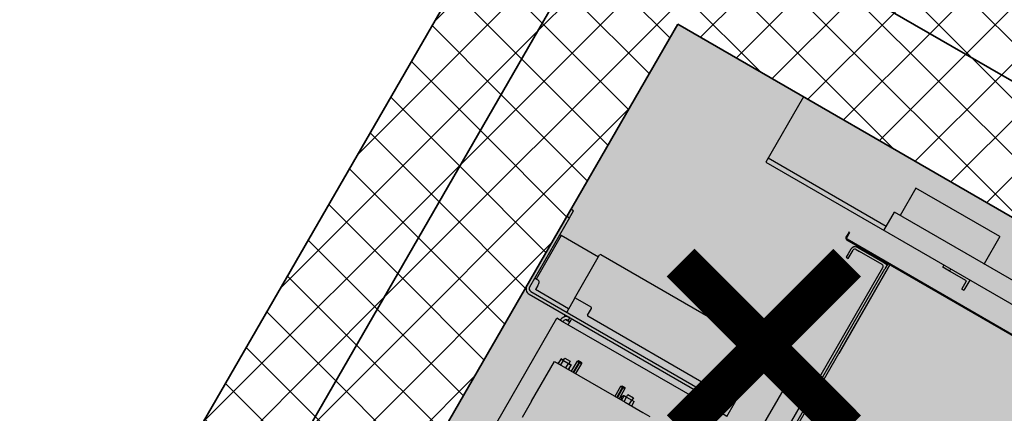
# Model space of a CAD drawing. Header units: millimetres. Extents: x 558 to 24471, y -5755 to 7551.
# Tile 31 of 36: x 23231 to 23356, y 6854 to 6904. Entities that reach past the tile are written whole.
import ezdxf

# ---------------------------------------------------------------- set-up
doc = ezdxf.new("R2010")
doc.units = ezdxf.units.MM
doc.layers.add('K_Dzwig', color=10, linetype='Continuous')
for name, color, linetype, lineweight in [('K_Grube', 4, 'Continuous', 35), ('K_Kreskowanie', 8, 'Continuous', 5), ('K_Wyburzenia', 8, 'Continuous', 5), ('K_Wymiarowanie', 84, 'Continuous', 13)]:
    doc.layers.add(name, color=color, linetype=linetype, lineweight=lineweight)
doc.styles.add('Zwykły 50', font='romans.shx', dxfattribs={"width": 0.8, "oblique": 10, "height": 7.5})
doc.dimstyles.new('Skala_50', dxfattribs={"dimtxt": 7.5, "dimasz": 1, "dimexe": 1.25, "dimexo": 0.625, "dimgap": 3, "dimtad": 1, "dimdec": 1, "dimlfac": 10, "dimrnd": 0.5, "dimdsep": 46, "dimtxsty": 'Zwykły 50', "dimblk": 'Wymiar', "dimcen": 2.5, "dimse1": 1, "dimse2": 1, "dimazin": 0, "dimtfac": 1, "dimtdec": 1, "dimtix": 1, "dimtmove": 0, "dimatfit": 3, "dimfxl": 1, "dimtfill": 1, "dimarcsym": 0})
pattern_1 = [(45, (2962.861, -2454.189), (-3.5921024, 3.5921024), []), (135, (2962.861, -2454.189), (-3.5921024, -3.5921024), [])]

# ---------------------------------------------------------------- blocks, each defined once
blk = doc.blocks.new('kabina')
at = {"layer": 'K_Dzwig'}
for p, q in [((17768.07, -7146.85), (17768.07, -7156.45)), ((17908.07, -7146.85), (17768.07, -7146.85)), ((17798.62, -7149.75), (17786.27, -7149.75)), ((17786.27, -7149.75), (17786.27, -7153.75)), ((17798.62, -7149.75), (17798.62, -7153.75)), ((17785.46, -7156.45), (17785.46, -7153.75)), ((17810.72, -7153.75), (17785.46, -7153.75)), ((17785.46, -7155.85), (17768.07, -7155.85)), ((17768.07, -7156.45), (17908.07, -7156.45)), ((17794.27, -7156.75), (17794.27, -7156.45)), ((17795.27, -7156.75), (17794.27, -7156.75)), ((17795.27, -7156.45), (17795.27, -7156.75)), ((17797.77, -7156.75), (17795.27, -7156.75)), ((17797.77, -7157.95), (17797.77, -7156.75)), ((17798.07, -7156.45), (17798.07, -7157.95)), ((17797.77, -7157.95), (17798.07, -7157.95)), ((17781.81, -7158.85), (17781.69, -7158.85)), ((17781.69, -7158.85), (17781.69, -7159.15)), ((17781.69, -7159.15), (17781.69, -7159.61)), ((17781.81, -7159.15), (17781.81, -7158.85)), ((17781.81, -7159.15), (17781.81, -7159.61)), ((17781.93, -7159.73), (17814.61, -7159.73)), ((17781.93, -7159.85), (17814.61, -7159.85)), ((17783.01, -7160.6), (17783.01, -7161.3)), ((17783.31, -7161.3), (17783.31, -7160.6)), ((17784.11, -7160), (17783.61, -7160)), ((17783.61, -7160.3), (17784.11, -7160.3)), ((17788.01, -7160), (17784.11, -7160)), ((17787.41, -7160.3), (17784.11, -7160.3)), ((17784.83, -7159.85), (17784.83, -7159.97)), ((17784.83, -7159.97), (17784.97, -7159.97)), ((17784.97, -7159.97), (17787.28, -7159.97)), ((17787.28, -7159.97), (17787.64, -7159.97)), ((17787.64, -7159.97), (17787.89, -7159.97)), ((17787.71, -7177.6), (17787.71, -7160.6)), ((17787.89, -7159.85), (17787.89, -7159.97)), ((17788.01, -7159.85), (17788.01, -7160.6)), ((17788.01, -7171.95), (17788.01, -7160.6)), ((17788.31, -7356.88), (17788.31, -7159.85)), ((17788.31, -7159.86), (17788.31, -7172.91)), ((17783.01, -7161.3), (17783.01, -7161.8)), ((17783.01, -7161.8), (17783.31, -7161.8)), ((17783.31, -7161.8), (17783.31, -7161.3)), ((17788.01, -7171.95), (17788.01, -7256.65)), ((17749.97, -7174.05), (17749.57, -7174.05)), ((17749.97, -7175.05), (17749.97, -7174.05)), ((17749.57, -7174.55), (17749.57, -7185.55)), ((17749.57, -7175.05), (17749.97, -7175.05)), ((17749.97, -7175.05), (17749.97, -7185.25)), ((17783.31, -7176.4), (17783.01, -7176.4)), ((17783.01, -7176.4), (17783.01, -7176.9)), ((17783.01, -7176.9), (17783.01, -7177.6)), ((17783.31, -7176.9), (17783.31, -7176.4)), ((17783.31, -7177.6), (17783.31, -7176.9)), ((17750.17, -7177.55), (17749.97, -7177.55)), ((17750.17, -7177.55), (17750.17, -7183.95)), ((17755.66, -7177.55), (17750.17, -7177.55)), ((17755.66, -7183.65), (17755.66, -7177.25)), ((17777.26, -7177.15), (17755.76, -7177.15)), ((17776.66, -7185.65), (17776.66, -7177.75)), ((17779.36, -7177.15), (17777.26, -7177.15)), ((17779.96, -7177.15), (17779.36, -7177.15)), ((17779.96, -7186.95), (17779.96, -7177.15)), ((17784.11, -7177.9), (17783.61, -7177.9)), ((17784.11, -7177.9), (17787.41, -7177.9)), ((17783.61, -7178.2), (17784.11, -7178.2)), ((17784.11, -7178.2), (17787.41, -7178.2)), ((17784.51, -7178.2), (17784.51, -7178.5)), ((17784.51, -7178.5), (17785.01, -7178.5)), ((17784.51, -7191.16), (17784.51, -7179.07)), ((17786.89, -7178.5), (17785.01, -7178.5)), ((17785.01, -7178.57), (17786.89, -7178.57)), ((17786.89, -7178.5), (17787.3, -7178.5)), ((17787.41, -7178.5), (17787.3, -7178.5)), ((17787.41, -7202.8), (17787.41, -7178.9)), ((17787.71, -7178.8), (17787.71, -7178.9)), ((17787.71, -7178.9), (17787.71, -7178.99)), ((17750.17, -7183.95), (17749.97, -7183.95)), ((17750.47, -7183.95), (17750.17, -7183.95)), ((17750.77, -7184.55), (17750.77, -7184.25)), ((17755.66, -7183.65), (17755.66, -7185.65)), ((17758.06, -7183.55), (17755.76, -7183.55)), ((17758.16, -7184.65), (17758.16, -7183.65)), ((17750.37, -7185.65), (17778.46, -7185.65)), ((17750.77, -7184.55), (17750.77, -7185.15)), ((17755.66, -7185.15), (17750.77, -7185.15)), ((17776.56, -7184.75), (17758.26, -7184.75)), ((17779.46, -7185.65), (17778.46, -7185.65)), ((17779.46, -7186.05), (17779.46, -7185.65)), ((17750.37, -7186.05), (17778.46, -7186.05)), ((17754.96, -7206.45), (17754.96, -7186.95)), ((17755.76, -7186.95), (17754.96, -7186.95)), ((17755.66, -7186.05), (17755.66, -7186.39)), ((17779.16, -7186.95), (17755.76, -7186.95)), ((17756.63, -7186.55), (17756.07, -7186.55)), ((17756.36, -7186.05), (17756.36, -7186.45)), ((17778.56, -7186.45), (17778.29, -7186.45)), ((17778.46, -7186.05), (17779.46, -7186.05)), ((17779.96, -7186.95), (17779.16, -7186.95)), ((17759.96, -7190.37), (17760.03, -7190.25)), ((17759.96, -7191.85), (17759.96, -7190.37)), ((17759.96, -7190.37), (17760.21, -7190.37)), ((17760.03, -7190.25), (17760.22, -7190.25)), ((17760.22, -7190.25), (17760.21, -7190.37)), ((17760.31, -7190.37), (17760.21, -7190.37)), ((17760.21, -7190.37), (17760.21, -7191.85)), ((17760.22, -7190.25), (17760.23, -7190.25)), ((17760.22, -7190.25), (17760.26, -7190.25)), ((17760.26, -7190.25), (17760.29, -7190.25)), ((17760.29, -7190.25), (17760.3, -7190.25)), ((17760.3, -7190.25), (17760.49, -7190.25)), ((17760.31, -7190.37), (17760.3, -7190.25)), ((17760.31, -7190.37), (17760.56, -7190.37)), ((17760.31, -7191.85), (17760.31, -7190.37)), ((17760.49, -7190.25), (17760.56, -7190.37)), ((17760.56, -7190.37), (17760.56, -7191.85)), ((17766.36, -7190.37), (17766.43, -7190.25)), ((17766.36, -7191.85), (17766.36, -7190.37)), ((17766.36, -7190.37), (17766.61, -7190.37)), ((17766.43, -7190.25), (17766.62, -7190.25)), ((17766.62, -7190.25), (17766.61, -7190.37)), ((17766.71, -7190.37), (17766.61, -7190.37)), ((17766.61, -7190.37), (17766.61, -7191.85)), ((17766.62, -7190.25), (17766.63, -7190.25)), ((17766.63, -7190.25), (17766.66, -7190.25)), ((17766.66, -7190.25), (17766.69, -7190.25)), ((17766.69, -7190.25), (17766.7, -7190.25)), ((17766.7, -7190.25), (17766.89, -7190.25)), ((17766.71, -7190.37), (17766.7, -7190.25)), ((17766.71, -7190.37), (17766.96, -7190.37)), ((17766.71, -7191.85), (17766.71, -7190.37)), ((17766.89, -7190.25), (17766.96, -7190.37)), ((17766.96, -7190.37), (17766.96, -7191.85)), ((17757.46, -7197.69), (17757.46, -7191.85)), ((17757.46, -7191.85), (17767.86, -7191.85)), ((17757.96, -7191.77), (17758.01, -7191.72)), ((17758.01, -7191.77), (17757.96, -7191.77)), ((17758.36, -7191.16), (17758.01, -7191.16)), ((17758.01, -7191.16), (17758.01, -7191.2)), ((17758.01, -7191.2), (17758.38, -7191.2)), ((17758.01, -7191.2), (17758.01, -7191.85)), ((17758.36, -7191.2), (17758.36, -7190.84)), ((17758.36, -7190.84), (17759.16, -7190.84)), ((17758.38, -7191.2), (17759.13, -7191.2)), ((17758.38, -7191.85), (17758.38, -7191.2)), ((17759.13, -7191.2), (17759.51, -7191.2)), ((17759.13, -7191.85), (17759.13, -7191.2)), ((17759.16, -7190.84), (17759.16, -7191.2)), ((17759.51, -7191.16), (17759.16, -7191.16)), ((17759.51, -7191.16), (17759.51, -7191.2)), ((17759.51, -7191.85), (17759.51, -7191.2)), ((17759.51, -7191.72), (17759.56, -7191.77)), ((17759.56, -7191.77), (17759.51, -7191.77)), ((17767.31, -7191.2), (17767.68, -7191.2)), ((17767.31, -7191.2), (17767.31, -7191.85)), ((17767.66, -7191.2), (17767.66, -7190.84)), ((17767.66, -7190.84), (17768.46, -7190.84)), ((17767.68, -7191.2), (17768.43, -7191.2)), ((17767.68, -7191.85), (17767.68, -7191.2)), ((17767.86, -7191.85), (17770.46, -7191.85)), ((17768.43, -7191.2), (17768.81, -7191.2)), ((17768.43, -7191.85), (17768.43, -7191.2)), ((17768.46, -7190.84), (17768.46, -7191.2)), ((17768.81, -7191.85), (17768.81, -7191.2)), ((17770.46, -7191.85), (17771.46, -7191.85)), ((17757.46, -7197.69), (17757.46, -7200.1))]:
    blk.add_line(p, q, dxfattribs=at)
for centre, radius, start, end in [((17798.61, -7153.74), 0.01, 270, 359), ((17781.93, -7159.61), 0.24, 180, 270), ((17781.93, -7159.61), 0.12, 180, 270), ((17783.61, -7160.6), 0.6, 90, 180), ((17783.61, -7160.6), 0.3, 90, 180), ((17787.41, -7160.6), 0.3, 0, 90), ((17755.76, -7177.25), 0.1, 90, 180), ((17777.26, -7177.75), 0.6, 90, 180), ((17783.61, -7177.6), 0.6, 180, 270), ((17783.61, -7177.6), 0.3, 180, 270), ((17787.41, -7177.6), 0.6, 270, 0), ((17787.41, -7177.6), 0.3, 270, 0), ((17785.01, -7179.07), 0.5, 90, 180), ((17786.89, -7179.07), 0.5, 34.8287, 90), ((17787.71, -7178.5), 0.5, 214.8287, 233.0707), ((17750.47, -7184.25), 0.3, 0, 90), ((17755.76, -7183.65), 0.1, 90, 180), ((17758.06, -7183.65), 0.1, 0, 90), ((17750.37, -7185.25), 0.8, 180, 270), ((17750.37, -7185.25), 0.4, 180, 270), ((17758.26, -7184.65), 0.1, 180, 270), ((17776.56, -7184.65), 0.1, 270, 0), ((17767.46, -7191.55), 0.345, 115.8739, 238.7677), ((17767.46, -7191.55), 0.33, 117.144, 243.3725)]:
    blk.add_arc(centre, radius, start, end, dxfattribs=at)
for points, knots in [([(17787.41, -7178.2), (17787.45, -7178.2), (17787.52, -7178.21), (17787.63, -7178.24), (17787.74, -7178.29), (17787.83, -7178.37), (17787.91, -7178.46), (17787.96, -7178.57), (17788, -7178.68), (17788.01, -7178.76), (17788.01, -7178.8)], [0, 0, 0, 0, 0.12588, 0.248882, 0.370299, 0.491473, 0.613756, 0.738462, 0.86683, 1, 1, 1, 1]), ([(17787.41, -7178.5), (17787.43, -7178.5), (17787.46, -7178.5), (17787.52, -7178.52), (17787.57, -7178.55), (17787.62, -7178.59), (17787.66, -7178.63), (17787.69, -7178.69), (17787.7, -7178.74), (17787.71, -7178.78), (17787.71, -7178.8)], [0, 0, 0, 0, 0.137366, 0.262722, 0.379719, 0.492821, 0.606948, 0.726897, 0.856818, 1, 1, 1, 1]), ([(17788.01, -7178.9), (17788.01, -7178.92), (17788, -7178.95), (17787.97, -7178.98), (17787.91, -7179), (17787.84, -7179), (17787.75, -7179), (17787.64, -7178.98), (17787.53, -7178.95), (17787.45, -7178.92), (17787.41, -7178.9)], [0, 0, 0, 0, 0.12588, 0.248882, 0.370299, 0.491473, 0.613756, 0.738462, 0.86683, 1, 1, 1, 1])]:
    blk.add_open_spline(points, degree=3, knots=knots, dxfattribs=at)
for points in [[(17756.36, -7186.05), (17756.24, -7186.07), (17756, -7186.09), (17755.71, -7186.3), (17755.5, -7186.6), (17755.47, -7186.83), (17755.46, -7186.95)], [(17756.36, -7186.45), (17756.29, -7186.46), (17756.16, -7186.47), (17756, -7186.59), (17755.88, -7186.76), (17755.87, -7186.89), (17755.86, -7186.95)], [(17756.63, -7186.95), (17756.63, -7186.83), (17756.63, -7186.6), (17756.63, -7186.3), (17756.63, -7186.09), (17756.63, -7186.07), (17756.63, -7186.05)], [(17778.29, -7186.05), (17778.29, -7186.07), (17778.29, -7186.09), (17778.29, -7186.3), (17778.29, -7186.6), (17778.29, -7186.83), (17778.29, -7186.95)], [(17779.46, -7186.95), (17779.44, -7186.83), (17779.42, -7186.6), (17779.21, -7186.3), (17778.91, -7186.09), (17778.68, -7186.07), (17778.56, -7186.05)], [(17779.06, -7186.95), (17779.05, -7186.89), (17779.04, -7186.76), (17778.92, -7186.59), (17778.75, -7186.47), (17778.62, -7186.46), (17778.56, -7186.45)]]:
    blk.add_open_spline(points, degree=3, dxfattribs=at)
blk = doc.blocks.new('Wymiar')
for p, q in [((0, -5), (0, 5)), ((-3.75, 0), (3.75, 0))]:
    blk.add_line(p, q)
at = {"const_width": 0.5}
blk.add_lwpolyline([(-1.77, -1.77), (1.77, 1.77)], dxfattribs=at)
blk = doc.blocks.new('*D711')
at = {"layer": 'Defpoints', "color": 0}
for p in [(23337.26, 6890.36), (23221.26, 6689.44), (23258.07, 6668.19)]:
    blk.add_point(p, dxfattribs=at)
at = {"layer": 'K_Wymiarowanie', "color": 0, "lineweight": -2, "ltscale": 5}
blk.add_line((23373.57, 6868.24), (23258.57, 6669.05), dxfattribs=at)
at = {"layer": 'K_Wymiarowanie', "color": 0, "linetype": 'ByBlock', "lineweight": -2}
for p, rotation in [((23374.07, 6869.1), 60.00000000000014), ((23258.07, 6668.19), 240.0000000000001)]:
    blk.add_blockref('Wymiar', p, dxfattribs=dict(at, rotation=rotation))
at = {"layer": 'K_Wymiarowanie', "color": 0, "ltscale": 5, "insert": (23310.22, 6772.02), "char_height": 7.5, "attachment_point": 5, "rotation": 60, "style": 'Zwykły 50', "bg_fill": 3, "box_fill_scale": 1.1, "bg_fill_color": 256, "bg_fill_true_color": 13158600, "bg_fill_transparency": 0}
blk.add_mtext('2320', dxfattribs=at)

msp = doc.modelspace()

# ---------------------------------------------------------------- hatches: boundary and pattern name
at = {"layer": 'K_Kreskowanie', "ltscale": 5}
h = msp.add_hatch(dxfattribs=at)
h.set_pattern_fill('ANSI37', color=256, scale=1.6)
h.set_pattern_definition(pattern_1)
h.paths.add_polyline_path([(23007.059, 7098.317), (22767.559, 6683.491), (22861.955, 6628.991), (22866.955, 6637.651), (22827.984, 6660.151), (22841.984, 6684.4), (22808.209, 6703.9), (22875.301, 6820.107), (22954.976, 6774.107), (22959.976, 6782.767), (22880.301, 6828.767), (23028.709, 7085.817), (23106.652, 7040.817), (23041.652, 6928.234), (23050.312, 6923.234), (23115.312, 7035.817), (23193.254, 6990.817), (23128.254, 6878.234), (23136.914, 6873.234), (23201.914, 6985.817), (23298.909, 6929.817), (23164.909, 6697.722), (23052.326, 6762.722), (22951.826, 6588.651), (22944.898, 6592.651), (22939.898, 6583.991), (22962.414, 6570.991), (22967.414, 6579.651), (22960.486, 6583.651), (22994.986, 6643.407), (23073.795, 6597.907), (23039.295, 6538.151), (23028.036, 6544.651), (23023.036, 6535.991), (23094.05, 6494.991), (23099.05, 6503.651), (23047.955, 6533.151), (23087.455, 6601.567), (23047.618, 6624.567), (23103.618, 6721.562), (23170.302, 6683.062), (23309.302, 6923.817), (23369.923, 6888.817), (23389.923, 6923.458), (23179.479, 7044.958), (23206.479, 7091.723), (23171.838, 7111.723), (23144.838, 7064.958), (23008.872, 7143.458), (22988.872, 7108.817), (23007.059, 7098.317)], is_closed=False)
h.paths.add_polyline_path([(23038.957, 6629.567), (22999.986, 6652.067), (23055.986, 6749.062), (23094.957, 6726.562), (23038.957, 6629.567)], is_closed=False, flags=16)
h.paths.add_polyline_path([(22803.209, 6695.24), (22828.324, 6680.74), (22819.324, 6665.151), (22794.209, 6679.651), (22803.209, 6695.24)], is_closed=False, flags=16)
h = msp.add_hatch(dxfattribs=at)
h.set_pattern_fill('ANSI37', color=256, scale=1.6)
h.set_pattern_definition(pattern_1)
h.paths.add_polyline_path([(23314.792, 6903.327), (23362.423, 6875.827), (23369.923, 6888.817), (23309.302, 6923.817), (23170.302, 6683.062), (23350.435, 6579.062), (23489.435, 6819.817), (23467.784, 6832.317), (23460.284, 6819.327), (23468.944, 6814.327), (23352.944, 6613.409), (23198.792, 6702.409), (23314.792, 6903.327)], is_closed=False)
at = {"layer": 'K_Wyburzenia'}
h = msp.add_hatch(dxfattribs=at)
h.set_pattern_fill('AR-CONC', color=256, scale=0.05)
h.set_pattern_definition([(50, (21774.1485, 10065.275), (9.109233, -0.796954), [0.9525, -10.4775]), (355, (21774.1485, 10065.275), (-1.76217, 9.552842), [0.762, -8.38203]), (100.45144, (21774.908, 10065.209), (7.347062, 8.755888), [0.8095, -8.904512]), (46.1842, (21774.148, 10067.815), (13.553952, -2.102116), [1.42875, -15.71625]), (96.63556, (21775.278, 10067.64), (11.870207, 12.371306), [1.21425, -13.35678]), (351.18415, (21774.148, 10067.815), (11.870207, 12.371306), [1.143, -12.572987]), (21, (21775.4185, 10067.18), (7.58072, -5.11326), [0.9525, -10.4775]), (326, (21775.4185, 10067.18), (3.090101, 9.209398), [0.762, -8.382]), (71.45145, (21776.05, 10066.754), (10.67082, 4.096138), [0.8095, -8.904497]), (37.5, (21774.1485, 10065.2752), (0.1544302, 4.227752), [0, -8.2804, 0, -8.509, 0, -8.41375]), (7.5, (21774.1485, 10065.275), (3.340983, 5.009029), [0, -4.8514, 0, -8.0899, 0, -3.20675]), (327.5, (21771.3164, 10065.2752), (6.7795298, -0.2864372), [0, -3.175, 0, -9.906, 0, -13.1445]), (317.5, (21770.0464, 10065.275), (7.406459, 1.271325), [0, -4.1275, 0, -6.5786, 0, -9.3345])])
h.paths.add_polyline_path([(23314.792, 6903.327), (23468.944, 6814.327), (23352.944, 6613.409), (23198.792, 6702.409)])

# ---------------------------------------------------------------- linework, layer by layer
at = {"layer": 'K_Grube', "ltscale": 5}
for p, q in [((23164.909, 6697.722), (23298.909, 6929.817)), ((23170.302, 6683.062), (23309.302, 6923.817)), ((23309.302, 6923.817), (23369.923, 6888.817)), ((23198.792, 6702.409), (23314.792, 6903.327)), ((23314.792, 6903.327), (23362.423, 6875.827))]:
    msp.add_line(p, q, dxfattribs=at)
at = {"layer": 'K_Wyburzenia'}
msp.add_lwpolyline([(23314.792, 6903.327), (23468.944, 6814.327), (23352.944, 6613.409), (23198.792, 6702.409)], close=True, dxfattribs=at)
msp.add_lwpolyline([(23314.792, 6903.327), (23468.944, 6814.327), (23352.944, 6613.409), (23198.792, 6702.409)], close=True, dxfattribs=at)
at = {"layer": 'K_Wyburzenia', "color": 9, "const_width": 5}
for points in [[(23315.166, 6872.952), (23336.379, 6851.739)], [(23336.379, 6872.952), (23315.166, 6851.739)]]:
    msp.add_lwpolyline(points, dxfattribs=at)

# ---------------------------------------------------------------- block references
at = {"layer": 'K_Grube', "rotation": 329.999999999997}
msp.add_blockref('kabina', (11516.626, 21967.44), dxfattribs=at)

# ---------------------------------------------------------------- next in the draw order: dimensions: what is measured, and where the dimension line sits
at = {"layer": 'K_Wymiarowanie', "ltscale": 5}
dim = msp.add_aligned_dim(p1=(23337.256, 6890.357), p2=(23221.256, 6689.439), distance=42.504, dimstyle='Skala_50', dxfattribs=at)
dim.commit()
dim.dimension.update_dxf_attribs({"geometry": '*D711', "text_midpoint": (23310.22, 6772.021)})

doc.saveas('drawing.dxf')
